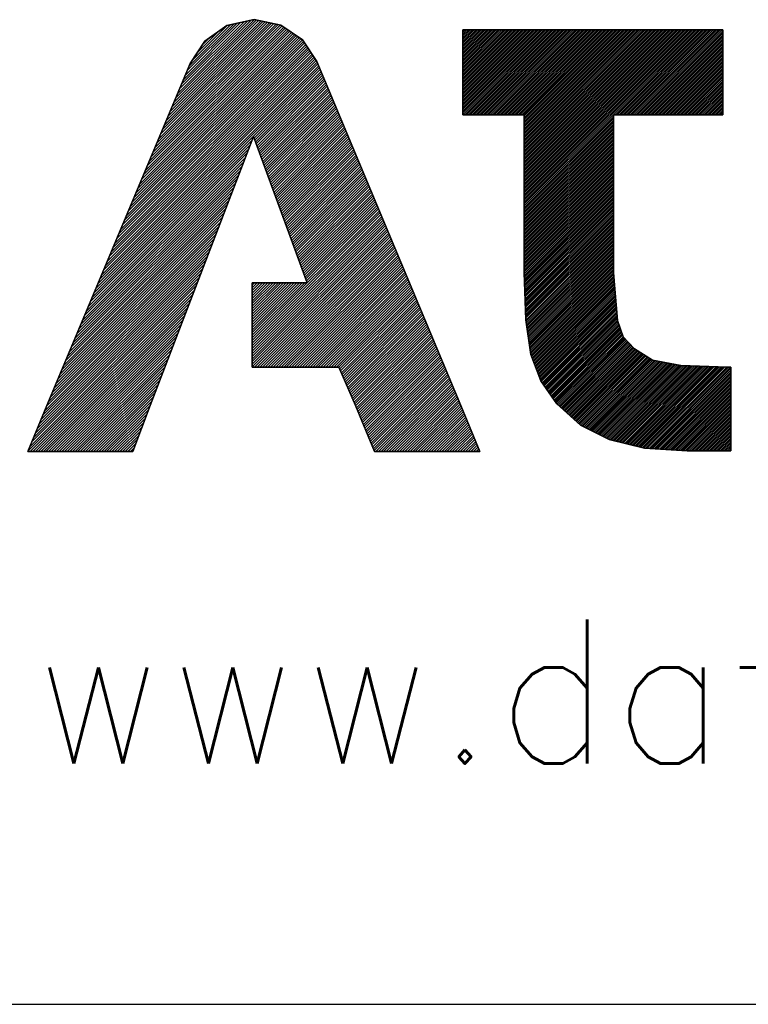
# Model space of a CAD drawing. Header units: millimetres. Extents: x 4 to 205, y 5 to 292.
# Tile 3 of 107: x 35 to 44, y 5 to 17. Entities that reach past the tile are written whole.
import ezdxf

# ---------------------------------------------------------------- set-up
doc = ezdxf.new("R2010")
doc.units = ezdxf.units.MM
doc.layers.get('0').update_dxf_attribs({"linetype": 'CONTINUOUS'})
doc.layers.add('256', color=7, linetype='CONTINUOUS')
doc.styles.add('blockfont', font='simplex.shx')

# ---------------------------------------------------------------- blocks, each defined once
blk = doc.blocks.new('HATCH3')
at = {"color": 5, "linetype": 'CONTINUOUS'}
for p, q in [((36.915782, 15.634335), (37.885862, 16.604416)), ((36.938179, 15.687812), (37.859912, 16.609545)), ((36.579822, 14.832184), (38.245605, 16.497967)), ((36.602219, 14.885661), (38.227049, 16.51049)), ((36.624616, 14.939138), (38.208493, 16.523014)), ((36.647014, 14.992614), (38.189937, 16.535537)), ((36.669411, 15.046091), (38.170512, 16.547192)), ((36.691809, 15.099568), (38.144635, 16.552394)), ((36.714206, 15.153045), (38.118758, 16.557596)), ((36.736603, 15.206521), (38.09288, 16.562799)), ((36.759001, 15.259998), (38.067003, 16.568001)), ((36.781398, 15.313475), (38.041126, 16.573203)), ((36.803795, 15.366952), (38.015248, 16.578405)), ((36.826193, 15.420428), (37.989371, 16.583607)), ((36.84859, 15.473905), (37.963494, 16.588809)), ((36.870987, 15.527382), (37.937617, 16.594011)), ((36.893385, 15.580859), (37.911739, 16.599214)), ((36.960577, 15.741289), (37.820349, 16.601062)), ((36.982974, 15.794766), (37.780787, 16.592579)), ((37.005371, 15.848242), (37.741225, 16.584096)), ((37.027769, 15.901719), (37.701662, 16.575613)), ((37.050166, 15.955196), (37.6621, 16.56713)), ((37.072563, 16.008673), (37.622538, 16.558647)), ((37.094961, 16.062149), (37.582975, 16.550164)), ((37.132726, 16.130994), (37.543413, 16.541681)), ((36.355848, 14.297417), (38.430628, 16.372196)), ((36.378246, 14.350893), (38.412609, 16.385257)), ((36.400643, 14.40437), (38.394053, 16.39778)), ((36.42304, 14.457847), (38.375497, 16.410303)), ((36.445438, 14.511324), (38.356941, 16.422827)), ((36.467835, 14.5648), (38.338385, 16.43535)), ((36.490232, 14.618277), (38.319829, 16.447874)), ((36.51263, 14.671754), (38.301273, 16.460397)), ((36.535027, 14.725231), (38.282717, 16.47292)), ((36.557424, 14.778707), (38.264161, 16.485444)), ((37.190711, 16.220058), (37.444323, 16.473671)), ((37.248695, 16.309122), (37.337238, 16.397665)), ((36.221464, 13.976556), (38.505082, 16.260174)), ((36.243862, 14.030033), (38.492673, 16.278844)), ((36.266259, 14.08351), (38.480264, 16.297515)), ((36.288656, 14.136986), (38.467855, 16.316185)), ((36.311054, 14.190463), (38.455446, 16.334855)), ((36.333451, 14.24394), (38.443037, 16.353526)), ((36.08708, 13.655696), (38.579536, 16.148152)), ((36.109478, 13.709172), (38.567127, 16.166822)), ((36.131875, 13.762649), (38.554718, 16.185493)), ((36.154272, 13.816126), (38.542309, 16.204163)), ((36.17667, 13.869603), (38.5299, 16.222833)), ((36.199067, 13.923079), (38.517491, 16.241504)), ((35.952696, 13.334835), (38.640165, 16.022304)), ((35.975094, 13.388312), (38.631005, 16.044223)), ((35.997491, 13.441789), (38.621845, 16.066143)), ((36.019888, 13.495265), (38.612685, 16.088063)), ((36.042286, 13.548742), (38.603526, 16.109982)), ((36.064683, 13.602219), (38.591946, 16.129482)), ((37.86128, 15.212339), (38.649324, 16.000384)), ((37.86962, 15.1896), (38.658484, 15.978464)), ((37.877959, 15.16686), (38.667644, 15.956545)), ((37.886299, 15.14412), (38.676804, 15.934625)), ((37.894639, 15.121381), (38.685963, 15.912705)), ((37.902979, 15.098641), (38.695123, 15.890786)), ((37.911318, 15.075901), (38.704283, 15.868866)), ((37.919658, 15.053162), (38.713443, 15.846946)), ((37.927998, 15.030422), (38.722602, 15.825027)), ((37.936338, 15.007682), (38.731762, 15.803107)), ((37.944677, 14.984943), (38.740922, 15.781187)), ((37.953017, 14.962203), (38.750082, 15.759268)), ((37.961357, 14.939463), (38.759241, 15.737348)), ((37.969696, 14.916724), (38.768401, 15.715428)), ((37.978036, 14.893984), (38.777561, 15.693509)), ((37.986376, 14.871244), (38.78672, 15.671589)), ((37.994716, 14.848505), (38.79588, 15.649669)), ((38.003055, 14.825765), (38.80504, 15.62775)), ((38.011395, 14.803025), (38.8142, 15.60583)), ((38.019735, 14.780286), (38.823359, 15.58391)), ((38.028075, 14.757546), (38.832519, 15.561991)), ((38.036414, 14.734806), (38.841679, 15.540071)), ((38.044754, 14.712067), (38.850839, 15.518151)), ((38.053094, 14.689327), (38.859998, 15.496232)), ((38.061433, 14.666587), (38.869158, 15.474312)), ((38.069773, 14.643847), (38.878318, 15.452392)), ((38.078113, 14.621108), (38.887478, 15.430473)), ((38.086453, 14.598368), (38.896637, 15.408553)), ((38.094792, 14.575628), (38.905797, 15.386633)), ((38.103132, 14.552889), (38.914957, 15.364714)), ((38.111472, 14.530149), (38.924117, 15.342794)), ((38.119812, 14.507409), (38.933276, 15.320874)), ((38.128151, 14.48467), (38.942436, 15.298955)), ((38.136491, 14.46193), (38.951596, 15.277035)), ((38.144831, 14.43919), (38.960756, 15.255115)), ((38.15317, 14.416451), (38.969915, 15.233196)), ((38.16151, 14.393711), (38.979075, 15.211276)), ((35.907902, 13.227882), (37.819153, 15.139133)), ((35.930299, 13.281358), (37.838534, 15.189594)), ((38.16985, 14.370971), (38.988235, 15.189356)), ((38.17819, 14.348232), (38.997395, 15.167437)), ((38.186529, 14.325492), (39.006554, 15.145517)), ((38.194869, 14.302752), (39.015714, 15.123597)), ((38.203209, 14.280013), (39.024874, 15.101677)), ((35.84071, 13.067451), (37.761008, 14.98775)), ((35.863107, 13.120928), (37.78039, 15.038211)), ((35.885504, 13.174405), (37.799771, 15.088672)), ((38.211549, 14.257273), (39.034034, 15.079758)), ((38.219888, 14.234533), (39.043193, 15.057838)), ((38.228228, 14.211794), (39.052353, 15.035918)), ((38.236568, 14.189054), (39.061513, 15.013999)), ((38.244908, 14.166314), (39.070672, 14.992079)), ((35.795915, 12.960498), (37.722246, 14.886829)), ((35.818312, 13.013975), (37.741627, 14.93729)), ((38.253247, 14.143575), (39.079832, 14.970159)), ((38.261587, 14.120835), (39.088992, 14.94824)), ((38.269927, 14.098095), (39.098152, 14.92632)), ((38.278266, 14.075355), (39.107311, 14.9044)), ((38.286606, 14.052616), (39.116471, 14.882481)), ((38.294946, 14.029876), (39.125631, 14.860561)), ((35.75112, 12.853544), (37.683483, 14.785907)), ((35.773518, 12.907021), (37.702864, 14.836368)), ((38.303286, 14.007136), (39.134791, 14.838641)), ((38.311625, 13.984397), (39.14395, 14.816722)), ((38.319965, 13.961657), (39.15311, 14.794802)), ((38.328305, 13.938917), (39.16227, 14.772882)), ((38.336645, 13.916178), (39.17143, 14.750963)), ((35.683928, 12.693114), (37.625339, 14.634525)), ((35.706325, 12.746591), (37.64472, 14.684985)), ((35.728723, 12.800068), (37.664101, 14.735446)), ((38.344984, 13.893438), (39.180589, 14.729043)), ((38.353324, 13.870698), (39.189749, 14.707123)), ((38.361664, 13.847959), (39.198909, 14.685204)), ((38.370003, 13.825219), (39.208069, 14.663284)), ((38.378343, 13.802479), (39.217228, 14.641364)), ((35.639133, 12.586161), (37.586576, 14.533603)), ((35.661531, 12.639637), (37.605957, 14.584064)), ((38.386683, 13.77974), (39.226388, 14.619445)), ((38.395023, 13.757), (39.235548, 14.597525)), ((38.403362, 13.73426), (39.244708, 14.575605)), ((38.411702, 13.711521), (39.253867, 14.553686)), ((38.420042, 13.688781), (39.263027, 14.531766)), ((35.594339, 12.479207), (37.547813, 14.432681)), ((35.616736, 12.532684), (37.567194, 14.483142)), ((38.428382, 13.666041), (39.272187, 14.509846)), ((38.436721, 13.643302), (39.281347, 14.487927)), ((38.445061, 13.620562), (39.290506, 14.466007)), ((38.453401, 13.597822), (39.299666, 14.444087)), ((38.46174, 13.575083), (39.308826, 14.422168)), ((38.47008, 13.552343), (39.317985, 14.400248)), ((35.527147, 12.318777), (37.489669, 14.281299)), ((35.549544, 12.372254), (37.50905, 14.33176)), ((35.571941, 12.42573), (37.528432, 14.382221)), ((37.837209, 12.857313), (39.336305, 14.356409)), ((37.837209, 12.826233), (39.345465, 14.334489)), ((37.837209, 12.795154), (39.354624, 14.312569)), ((37.837209, 12.764075), (39.363784, 14.29065)), ((38.47842, 13.529603), (39.327145, 14.378328)), ((35.482352, 12.211823), (37.450906, 14.180377)), ((35.504749, 12.2653), (37.470287, 14.230838)), ((37.837209, 12.732995), (39.372944, 14.26873)), ((37.837209, 12.701916), (39.382104, 14.24681)), ((37.837209, 12.670836), (39.391263, 14.224891)), ((37.837209, 12.639757), (39.400423, 14.202971)), ((37.837209, 12.608678), (39.409583, 14.181051)), ((35.437557, 12.10487), (37.412143, 14.079456)), ((35.459955, 12.158347), (37.431525, 14.129917)), ((37.837209, 12.577598), (39.418743, 14.159132)), ((37.837209, 12.546519), (39.427902, 14.137212)), ((37.837209, 12.515439), (39.437062, 14.115292)), ((37.866721, 12.513872), (39.446222, 14.093373)), ((37.897801, 12.513872), (39.455382, 14.071453)), ((37.92888, 12.513872), (39.464541, 14.049533)), ((35.393181, 11.998335), (37.37338, 13.978534)), ((35.415219, 12.051452), (37.392762, 14.028995)), ((37.959959, 12.513872), (39.473701, 14.027614)), ((37.991039, 12.513872), (39.482861, 14.005694)), ((38.022118, 12.513872), (39.492021, 13.983774)), ((38.053198, 12.513872), (39.50118, 13.961855)), ((38.084277, 12.513872), (39.51034, 13.939935)), ((35.327069, 11.838985), (37.315236, 13.827152)), ((35.349107, 11.892101), (37.334618, 13.877613)), ((35.371144, 11.945218), (37.353999, 13.928073)), ((38.115356, 12.513872), (39.5195, 13.918015)), ((38.146436, 12.513872), (39.52866, 13.896096)), ((38.177515, 12.513872), (39.537819, 13.874176)), ((38.208595, 12.513872), (39.546979, 13.852256)), ((38.239674, 12.513872), (39.556139, 13.830337)), ((35.282994, 11.732751), (37.276473, 13.72623)), ((35.305032, 11.785868), (37.295855, 13.776691)), ((38.270753, 12.513872), (39.565299, 13.808417)), ((38.301833, 12.513872), (39.574458, 13.786497)), ((38.332912, 12.513872), (39.583618, 13.764578)), ((38.363992, 12.513872), (39.592778, 13.742658)), ((38.395071, 12.513872), (39.601937, 13.720738)), ((35.238919, 11.626517), (37.237711, 13.625308)), ((35.260957, 11.679634), (37.257092, 13.675769)), ((38.42615, 12.513872), (39.611097, 13.698819)), ((38.45723, 12.513872), (39.620257, 13.676899)), ((38.488309, 12.513872), (39.629417, 13.654979)), ((38.519389, 12.513872), (39.638576, 13.63306)), ((38.550468, 12.513872), (39.647736, 13.61114)), ((38.581548, 12.513872), (39.656896, 13.58922)), ((35.194844, 11.520283), (37.198948, 13.524387)), ((35.216882, 11.5734), (37.218329, 13.574848)), ((35.225838, 11.520198), (37.179566, 13.473926)), ((37.837209, 13.478901), (37.866024, 13.507716)), ((37.837209, 13.447822), (37.897103, 13.507716)), ((37.837209, 13.416742), (37.928183, 13.507716)), ((37.837209, 13.385663), (37.959262, 13.507716)), ((37.837209, 13.354583), (37.990342, 13.507716)), ((37.837209, 13.323504), (38.021421, 13.507716)), ((37.837209, 13.292425), (38.0525, 13.507716)), ((37.837209, 13.261345), (38.08358, 13.507716)), ((37.837209, 13.230266), (38.114659, 13.507716)), ((37.837209, 13.199186), (38.145739, 13.507716)), ((37.837209, 13.168107), (38.176818, 13.507716)), ((37.837209, 13.137027), (38.207898, 13.507716)), ((37.837209, 13.105948), (38.238977, 13.507716)), ((37.837209, 13.074869), (38.270056, 13.507716)), ((37.837209, 13.043789), (38.301136, 13.507716)), ((37.837209, 13.01271), (38.332215, 13.507716)), ((37.837209, 12.98163), (38.363295, 13.507716)), ((37.837209, 12.950551), (38.394374, 13.507716)), ((37.837209, 12.919472), (38.425453, 13.507716)), ((37.837209, 12.888392), (38.456533, 13.507716)), ((38.612627, 12.513872), (39.666056, 13.567301)), ((38.643706, 12.513872), (39.675215, 13.545381)), ((38.674786, 12.513872), (39.684375, 13.523461)), ((38.705865, 12.513872), (39.693535, 13.501542)), ((38.736945, 12.513872), (39.702695, 13.479622)), ((35.256918, 11.520198), (37.160185, 13.423465)), ((35.287997, 11.520198), (37.140804, 13.373004)), ((38.768024, 12.513872), (39.711854, 13.457702)), ((38.799103, 12.513872), (39.721014, 13.435783)), ((38.830183, 12.513872), (39.730174, 13.413863)), ((38.860137, 12.512747), (39.739334, 13.391943)), ((38.869494, 12.491025), (39.748493, 13.370024)), ((35.319077, 11.520198), (37.121422, 13.322544)), ((35.350156, 11.520198), (37.102041, 13.272083)), ((38.878851, 12.469302), (39.757653, 13.348104)), ((38.888208, 12.44758), (39.766813, 13.326184)), ((38.897565, 12.425857), (39.775973, 13.304265)), ((38.906922, 12.404135), (39.785132, 13.282345)), ((38.916279, 12.382413), (39.794292, 13.260425)), ((38.925636, 12.36069), (39.803452, 13.238506)), ((35.381235, 11.520198), (37.082659, 13.221622)), ((35.412315, 11.520198), (37.063278, 13.171161)), ((35.443394, 11.520198), (37.043897, 13.1207)), ((38.934993, 12.338968), (39.812612, 13.216586)), ((38.94435, 12.317245), (39.821771, 13.194666)), ((38.953707, 12.295523), (39.830931, 13.172747)), ((38.963064, 12.2738), (39.840091, 13.150827)), ((38.972421, 12.252078), (39.84925, 13.128907)), ((35.474474, 11.520198), (37.024515, 13.07024)), ((35.505553, 11.520198), (37.005134, 13.019779)), ((38.981778, 12.230355), (39.85841, 13.106988)), ((38.991135, 12.208633), (39.86757, 13.085068)), ((39.000492, 12.186911), (39.87673, 13.063148)), ((39.009849, 12.165188), (39.885889, 13.041229)), ((39.019206, 12.143466), (39.895049, 13.019309)), ((35.536633, 11.520198), (36.985752, 12.969318)), ((35.567712, 11.520198), (36.966371, 12.918857)), ((39.028563, 12.121743), (39.904209, 12.997389)), ((39.03792, 12.100021), (39.913369, 12.97547)), ((39.047277, 12.078298), (39.922528, 12.95355)), ((39.056594, 12.056536), (39.931688, 12.93163)), ((39.065709, 12.034571), (39.940848, 12.909711)), ((39.074823, 12.012607), (39.950008, 12.887791)), ((35.598791, 11.520198), (36.94699, 12.868396)), ((35.629871, 11.520198), (36.927608, 12.817936)), ((39.083938, 11.990642), (39.959167, 12.865871)), ((39.093052, 11.968677), (39.968327, 12.843952)), ((39.102167, 11.946712), (39.977487, 12.822032)), ((39.111282, 11.924747), (39.986647, 12.800112)), ((39.120396, 11.902783), (39.995806, 12.778193)), ((35.66095, 11.520198), (36.908227, 12.767475)), ((35.69203, 11.520198), (36.888845, 12.717014)), ((35.723109, 11.520198), (36.869464, 12.666553)), ((39.129511, 11.880818), (40.004966, 12.756273)), ((39.138625, 11.858853), (40.014126, 12.734353)), ((39.14774, 11.836888), (40.023286, 12.712434)), ((39.156855, 11.814923), (40.032445, 12.690514)), ((39.165969, 11.792959), (40.041605, 12.668594)), ((35.754188, 11.520198), (36.850083, 12.616092)), ((35.785268, 11.520198), (36.830701, 12.565632)), ((39.175084, 11.770994), (40.050765, 12.646675)), ((39.184198, 11.749029), (40.059925, 12.624755)), ((39.193313, 11.727064), (40.069084, 12.602835)), ((39.202428, 11.705099), (40.078244, 12.580916)), ((39.211542, 11.683134), (40.087404, 12.558996)), ((35.816347, 11.520198), (36.81132, 12.515171)), ((35.847427, 11.520198), (36.791938, 12.46471)), ((39.220657, 11.66117), (40.096564, 12.537076)), ((39.229771, 11.639205), (40.105723, 12.515157)), ((39.238886, 11.61724), (40.114883, 12.493237)), ((39.248001, 11.595275), (40.124043, 12.471317)), ((39.257115, 11.57331), (40.133202, 12.449398)), ((39.26623, 11.551346), (40.142362, 12.427478)), ((35.878506, 11.520198), (36.772557, 12.414249)), ((35.909585, 11.520198), (36.753176, 12.363788)), ((35.940665, 11.520198), (36.733794, 12.313327)), ((39.275344, 11.529381), (40.151522, 12.405558)), ((39.297241, 11.520198), (40.160682, 12.383639)), ((39.32832, 11.520198), (40.169841, 12.361719)), ((39.3594, 11.520198), (40.179001, 12.339799)), ((39.390479, 11.520198), (40.188161, 12.31788)), ((35.971744, 11.520198), (36.714413, 12.262867)), ((36.002824, 11.520198), (36.695032, 12.212406)), ((39.421559, 11.520198), (40.197321, 12.29596)), ((39.452638, 11.520198), (40.20648, 12.27404)), ((39.483718, 11.520198), (40.21564, 12.252121)), ((39.514797, 11.520198), (40.2248, 12.230201)), ((39.545876, 11.520198), (40.23396, 12.208281)), ((36.033903, 11.520198), (36.67565, 12.161945)), ((36.064982, 11.520198), (36.656269, 12.111484)), ((39.576956, 11.520198), (40.243119, 12.186362)), ((39.608035, 11.520198), (40.252279, 12.164442)), ((39.639115, 11.520198), (40.261439, 12.142522)), ((39.670194, 11.520198), (40.270599, 12.120603)), ((39.701273, 11.520198), (40.279758, 12.098683)), ((39.732353, 11.520198), (40.288918, 12.076763)), ((36.096062, 11.520198), (36.636887, 12.061023)), ((36.127141, 11.520198), (36.617589, 12.010646)), ((36.158221, 11.520198), (36.598292, 11.960269)), ((39.763432, 11.520198), (40.298066, 12.054832)), ((39.794512, 11.520198), (40.307175, 12.032862)), ((39.825591, 11.520198), (40.316285, 12.010892)), ((39.85667, 11.520198), (40.325395, 11.988922)), ((39.88775, 11.520198), (40.334505, 11.966953)), ((36.1893, 11.520198), (36.578995, 11.909893)), ((36.22038, 11.520198), (36.559698, 11.859516)), ((39.918829, 11.520198), (40.343614, 11.944983)), ((39.949909, 11.520198), (40.352724, 11.923013)), ((39.980988, 11.520198), (40.361834, 11.901044)), ((40.012067, 11.520198), (40.370943, 11.879074)), ((40.043147, 11.520198), (40.380053, 11.857104)), ((36.251459, 11.520198), (36.540401, 11.80914)), ((36.282538, 11.520198), (36.521104, 11.758764)), ((40.074226, 11.520198), (40.389163, 11.835135)), ((40.105306, 11.520198), (40.398273, 11.813165)), ((40.136385, 11.520198), (40.407382, 11.791195)), ((40.167465, 11.520198), (40.416492, 11.769225)), ((40.198544, 11.520198), (40.425602, 11.747256)), ((36.313618, 11.520198), (36.501807, 11.708387)), ((36.344697, 11.520198), (36.48251, 11.658011)), ((40.229623, 11.520198), (40.434711, 11.725286)), ((40.260703, 11.520198), (40.443821, 11.703316)), ((40.291782, 11.520198), (40.452931, 11.681347)), ((40.322862, 11.520198), (40.462041, 11.659377)), ((40.353941, 11.520198), (40.47115, 11.637407)), ((40.38502, 11.520198), (40.48026, 11.615438)), ((36.375777, 11.520198), (36.463213, 11.607635)), ((36.406856, 11.520198), (36.443916, 11.557258)), ((40.4161, 11.520198), (40.48937, 11.593468)), ((40.447179, 11.520198), (40.498479, 11.571498)), ((40.478259, 11.520198), (40.507589, 11.549529))]:
    blk.add_line(p, q, dxfattribs=at)
blk = doc.blocks.new('HATCH5')
at = {"color": 5, "linetype": 'CONTINUOUS'}
for p, q in [((40.318785, 16.462067), (40.345668, 16.48895)), ((40.318785, 16.440418), (40.367317, 16.48895)), ((40.318785, 16.418768), (40.388967, 16.48895)), ((40.318785, 16.397118), (40.410617, 16.48895)), ((40.318785, 16.375468), (40.432267, 16.48895)), ((40.318785, 16.353819), (40.453916, 16.48895)), ((40.318785, 16.332169), (40.475566, 16.48895)), ((40.318785, 16.310519), (40.497216, 16.48895)), ((40.318785, 16.28887), (40.518865, 16.48895)), ((40.318785, 16.26722), (40.540515, 16.48895)), ((40.318785, 16.24557), (40.562165, 16.48895)), ((40.318785, 16.223921), (40.583814, 16.48895)), ((40.318785, 16.202271), (40.605464, 16.48895)), ((40.318785, 16.180621), (40.627114, 16.48895)), ((40.318785, 16.158971), (40.648764, 16.48895)), ((40.318785, 16.137322), (40.670413, 16.48895)), ((40.318785, 16.115672), (40.692063, 16.48895)), ((40.318785, 16.094022), (40.713713, 16.48895)), ((40.318785, 16.072373), (40.735362, 16.48895)), ((40.318785, 16.050723), (40.757012, 16.48895)), ((40.318785, 16.029073), (40.778662, 16.48895)), ((40.318785, 16.007423), (40.800312, 16.48895)), ((40.318785, 15.985774), (40.821961, 16.48895)), ((40.318785, 15.964124), (40.843611, 16.48895)), ((40.318785, 15.942474), (40.865261, 16.48895)), ((40.318785, 15.920825), (40.88691, 16.48895)), ((40.318785, 15.899175), (40.90856, 16.48895)), ((40.318785, 15.877525), (40.93021, 16.48895)), ((40.318785, 15.855876), (40.951859, 16.48895)), ((40.318785, 15.834226), (40.973509, 16.48895)), ((40.318785, 15.812576), (40.995159, 16.48895)), ((40.318785, 15.790926), (41.016809, 16.48895)), ((40.318785, 15.769277), (41.038458, 16.48895)), ((40.318785, 15.747627), (41.060108, 16.48895)), ((40.318785, 15.725977), (41.081758, 16.48895)), ((40.318785, 15.704328), (41.103407, 16.48895)), ((40.318785, 15.682678), (41.125057, 16.48895)), ((40.318785, 15.661028), (41.146707, 16.48895)), ((40.318785, 15.639378), (41.168357, 16.48895)), ((40.318785, 15.617729), (41.190006, 16.48895)), ((40.318785, 15.596079), (41.211656, 16.48895)), ((40.318785, 15.574429), (41.233306, 16.48895)), ((40.318785, 15.55278), (41.254955, 16.48895)), ((40.318785, 15.53113), (41.276605, 16.48895)), ((40.318785, 15.50948), (41.298255, 16.48895)), ((40.320375, 15.48942), (41.319905, 16.48895)), ((40.342024, 15.48942), (41.341554, 16.48895)), ((40.363674, 15.48942), (41.363204, 16.48895)), ((40.385324, 15.48942), (41.384854, 16.48895)), ((40.406973, 15.48942), (41.406503, 16.48895)), ((40.428623, 15.48942), (41.428153, 16.48895)), ((40.450273, 15.48942), (41.449803, 16.48895)), ((40.471922, 15.48942), (41.471452, 16.48895)), ((40.493572, 15.48942), (41.493102, 16.48895)), ((40.515222, 15.48942), (41.514752, 16.48895)), ((40.536872, 15.48942), (41.536402, 16.48895)), ((40.558521, 15.48942), (41.558051, 16.48895)), ((40.580171, 15.48942), (41.579701, 16.48895)), ((40.601821, 15.48942), (41.601351, 16.48895)), ((40.62347, 15.48942), (41.623, 16.48895)), ((40.64512, 15.48942), (41.64465, 16.48895)), ((40.66677, 15.48942), (41.6663, 16.48895)), ((40.68842, 15.48942), (41.68795, 16.48895)), ((40.710069, 15.48942), (41.709599, 16.48895)), ((40.731719, 15.48942), (41.731249, 16.48895)), ((40.753369, 15.48942), (41.752899, 16.48895)), ((40.775018, 15.48942), (41.774548, 16.48895)), ((40.796668, 15.48942), (41.796198, 16.48895)), ((40.818318, 15.48942), (41.817848, 16.48895)), ((40.839968, 15.48942), (41.839498, 16.48895)), ((40.861617, 15.48942), (41.861147, 16.48895)), ((40.883267, 15.48942), (41.882797, 16.48895)), ((40.904917, 15.48942), (41.904447, 16.48895)), ((40.926566, 15.48942), (41.926096, 16.48895)), ((40.948216, 15.48942), (41.947746, 16.48895)), ((40.969866, 15.48942), (41.969396, 16.48895)), ((40.991515, 15.48942), (41.991045, 16.48895)), ((41.013165, 15.48942), (42.012695, 16.48895)), ((41.034815, 15.48942), (42.034345, 16.48895)), ((41.042664, 15.475619), (42.055995, 16.48895)), ((41.042664, 15.45397), (42.077644, 16.48895)), ((41.042664, 15.43232), (42.099294, 16.48895)), ((41.042664, 15.41067), (42.120944, 16.48895)), ((41.042664, 15.389021), (42.142593, 16.48895)), ((41.042664, 15.367371), (42.164243, 16.48895)), ((41.042664, 15.345721), (42.185893, 16.48895)), ((41.042664, 15.324071), (42.207543, 16.48895)), ((41.042664, 15.302422), (42.229192, 16.48895)), ((41.042664, 15.280772), (42.250842, 16.48895)), ((41.042664, 15.259122), (42.272492, 16.48895)), ((41.042664, 15.237473), (42.294141, 16.48895)), ((41.042664, 15.215823), (42.315791, 16.48895)), ((41.042664, 15.194173), (42.337441, 16.48895)), ((41.042664, 15.172524), (42.35909, 16.48895)), ((41.042664, 15.150874), (42.38074, 16.48895)), ((41.042664, 15.129224), (42.40239, 16.48895)), ((41.042664, 15.107574), (42.42404, 16.48895)), ((41.042664, 15.085925), (42.445689, 16.48895)), ((41.042664, 15.064275), (42.467339, 16.48895)), ((41.042664, 15.042625), (42.488989, 16.48895)), ((41.042664, 15.020976), (42.510638, 16.48895)), ((41.042664, 14.999326), (42.532288, 16.48895)), ((41.042664, 14.977676), (42.553938, 16.48895)), ((41.042664, 14.956026), (42.575588, 16.48895)), ((41.042664, 14.934377), (42.597237, 16.48895)), ((41.042664, 14.912727), (42.618887, 16.48895)), ((41.042664, 14.891077), (42.640537, 16.48895)), ((41.042664, 14.869428), (42.662186, 16.48895)), ((41.042664, 14.847778), (42.683836, 16.48895)), ((41.042664, 14.826128), (42.705486, 16.48895)), ((41.042664, 14.804478), (42.727136, 16.48895)), ((41.042664, 14.782829), (42.748785, 16.48895)), ((41.042664, 14.761179), (42.770435, 16.48895)), ((41.042664, 14.739529), (42.792085, 16.48895)), ((41.042664, 14.71788), (42.813734, 16.48895)), ((41.042664, 14.69623), (42.835384, 16.48895)), ((41.042664, 14.67458), (42.857034, 16.48895)), ((41.042664, 14.652931), (42.878683, 16.48895)), ((41.042664, 14.631281), (42.900333, 16.48895)), ((41.042664, 14.609631), (42.921983, 16.48895)), ((41.042664, 14.587981), (42.943633, 16.48895)), ((41.042664, 14.566332), (42.965282, 16.48895)), ((41.042664, 14.544682), (42.986932, 16.48895)), ((41.042664, 14.523032), (43.008582, 16.48895)), ((41.042664, 14.501383), (43.030231, 16.48895)), ((41.042664, 14.479733), (43.051881, 16.48895)), ((41.042664, 14.458083), (43.073531, 16.48895)), ((42.095651, 15.48942), (43.095181, 16.48895)), ((42.1173, 15.48942), (43.11683, 16.48895)), ((42.13895, 15.48942), (43.13848, 16.48895)), ((42.1606, 15.48942), (43.16013, 16.48895)), ((42.182249, 15.48942), (43.181779, 16.48895)), ((42.203899, 15.48942), (43.203429, 16.48895)), ((42.225549, 15.48942), (43.225079, 16.48895)), ((42.247198, 15.48942), (43.246728, 16.48895)), ((42.268848, 15.48942), (43.268378, 16.48895)), ((42.290498, 15.48942), (43.290028, 16.48895)), ((42.312148, 15.48942), (43.311678, 16.48895)), ((42.333797, 15.48942), (43.333327, 16.48895)), ((42.355447, 15.48942), (43.354977, 16.48895)), ((42.377097, 15.48942), (43.376627, 16.48895)), ((42.398746, 15.48942), (43.380516, 16.47119)), ((42.420396, 15.48942), (43.380516, 16.44954)), ((42.442046, 15.48942), (43.380516, 16.42789)), ((42.463696, 15.48942), (43.380516, 16.40624)), ((42.485345, 15.48942), (43.380516, 16.384591)), ((42.506995, 15.48942), (43.380516, 16.362941)), ((42.528645, 15.48942), (43.380516, 16.341291)), ((42.550294, 15.48942), (43.380516, 16.319642)), ((42.571944, 15.48942), (43.380516, 16.297992)), ((42.593594, 15.48942), (43.380516, 16.276342)), ((42.615244, 15.48942), (43.380516, 16.254692)), ((42.636893, 15.48942), (43.380516, 16.233043)), ((42.658543, 15.48942), (43.380516, 16.211393)), ((42.680193, 15.48942), (43.380516, 16.189743)), ((42.701842, 15.48942), (43.380516, 16.168094)), ((42.723492, 15.48942), (43.380516, 16.146444)), ((42.745142, 15.48942), (43.380516, 16.124794)), ((42.766791, 15.48942), (43.380516, 16.103145)), ((42.788441, 15.48942), (43.380516, 16.081495)), ((42.810091, 15.48942), (43.380516, 16.059845)), ((42.831741, 15.48942), (43.380516, 16.038195)), ((42.85339, 15.48942), (43.380516, 16.016546)), ((42.87504, 15.48942), (43.380516, 15.994896)), ((42.89669, 15.48942), (43.380516, 15.973246)), ((42.918339, 15.48942), (43.380516, 15.951597)), ((42.939989, 15.48942), (43.380516, 15.929947)), ((42.961639, 15.48942), (43.380516, 15.908297)), ((42.983289, 15.48942), (43.380516, 15.886647)), ((43.004938, 15.48942), (43.380516, 15.864998)), ((43.026588, 15.48942), (43.380516, 15.843348)), ((43.048238, 15.48942), (43.380516, 15.821698)), ((43.069887, 15.48942), (43.380516, 15.800049)), ((43.091537, 15.48942), (43.380516, 15.778399)), ((43.113187, 15.48942), (43.380516, 15.756749)), ((43.134837, 15.48942), (43.380516, 15.735099)), ((43.156486, 15.48942), (43.380516, 15.71345)), ((43.178136, 15.48942), (43.380516, 15.6918)), ((43.199786, 15.48942), (43.380516, 15.67015)), ((43.221435, 15.48942), (43.380516, 15.648501)), ((43.243085, 15.48942), (43.380516, 15.626851)), ((43.264735, 15.48942), (43.380516, 15.605201)), ((43.286384, 15.48942), (43.380516, 15.583552)), ((43.308034, 15.48942), (43.380516, 15.561902)), ((41.042664, 14.436433), (42.093794, 15.487563)), ((41.042664, 14.414784), (42.093794, 15.465914)), ((41.042664, 14.393134), (42.093794, 15.444264)), ((43.329684, 15.48942), (43.380516, 15.540252)), ((43.351334, 15.48942), (43.380516, 15.518602)), ((41.042664, 14.371484), (42.093794, 15.422614)), ((41.042664, 14.349835), (42.093794, 15.400965)), ((41.042664, 14.328185), (42.093794, 15.379315)), ((41.042664, 14.306535), (42.093794, 15.357665)), ((41.042664, 14.284886), (42.093794, 15.336016)), ((41.042664, 14.263236), (42.093794, 15.314366)), ((41.042664, 14.241586), (42.093794, 15.292716)), ((41.042664, 14.219936), (42.093794, 15.271066)), ((41.042664, 14.198287), (42.093794, 15.249417)), ((41.042664, 14.176637), (42.093794, 15.227767)), ((41.042664, 14.154987), (42.093794, 15.206117)), ((41.042664, 14.133338), (42.093794, 15.184468)), ((41.042664, 14.111688), (42.093794, 15.162818)), ((41.042664, 14.090038), (42.093794, 15.141168)), ((41.042664, 14.068388), (42.093794, 15.119518)), ((41.042664, 14.046739), (42.093794, 15.097869)), ((41.042664, 14.025089), (42.093794, 15.076219)), ((41.042664, 14.003439), (42.093794, 15.054569)), ((41.042664, 13.98179), (42.093794, 15.03292)), ((41.042664, 13.96014), (42.093794, 15.01127)), ((41.042664, 13.93849), (42.093794, 14.98962)), ((41.042664, 13.91684), (42.093794, 14.96797)), ((41.042664, 13.895191), (42.093794, 14.946321)), ((41.042664, 13.873541), (42.093794, 14.924671)), ((41.042664, 13.851891), (42.093794, 14.903021)), ((41.042664, 13.830242), (42.093794, 14.881372)), ((41.042664, 13.808592), (42.093794, 14.859722)), ((41.042664, 13.786942), (42.093794, 14.838072)), ((41.042664, 13.765293), (42.093794, 14.816423)), ((41.042664, 13.743643), (42.093794, 14.794773)), ((41.042664, 13.721993), (42.093794, 14.773123)), ((41.042664, 13.700343), (42.093794, 14.751473)), ((41.042664, 13.678694), (42.093794, 14.729824)), ((41.042664, 13.657044), (42.093794, 14.708174)), ((41.042664, 13.635394), (42.093794, 14.686524)), ((41.043101, 13.614182), (42.093794, 14.664875)), ((41.043749, 13.59318), (42.093794, 14.643225)), ((41.044397, 13.572179), (42.093794, 14.621575)), ((41.045046, 13.551177), (42.093794, 14.599925)), ((41.045694, 13.530175), (42.093794, 14.578276)), ((41.046342, 13.509174), (42.093794, 14.556626)), ((41.04699, 13.488172), (42.093794, 14.534976)), ((41.047638, 13.46717), (42.093794, 14.513327)), ((41.048286, 13.446169), (42.093794, 14.491677)), ((41.048934, 13.425167), (42.093794, 14.470027)), ((41.049582, 13.404165), (42.093794, 14.448377)), ((41.05023, 13.383164), (42.093794, 14.426728)), ((41.050878, 13.362162), (42.093794, 14.405078)), ((41.051526, 13.34116), (42.093794, 14.383428)), ((41.052174, 13.320159), (42.093794, 14.361779)), ((41.052822, 13.299157), (42.093794, 14.340129)), ((41.05347, 13.278156), (42.093794, 14.318479)), ((41.054118, 13.257154), (42.093794, 14.29683)), ((41.054766, 13.236152), (42.093794, 14.27518)), ((41.055414, 13.215151), (42.093794, 14.25353)), ((41.056063, 13.194149), (42.093794, 14.23188)), ((41.056711, 13.173147), (42.093794, 14.210231)), ((41.057359, 13.152146), (42.093794, 14.188581)), ((41.058007, 13.131144), (42.093794, 14.166931)), ((41.058655, 13.110142), (42.093794, 14.145282)), ((41.059303, 13.089141), (42.093794, 14.123632)), ((41.060004, 13.068192), (42.093794, 14.101982)), ((41.062809, 13.049347), (42.093794, 14.080332)), ((41.065613, 13.030502), (42.093794, 14.058683)), ((41.068418, 13.011657), (42.093794, 14.037033)), ((41.071223, 12.992813), (42.093794, 14.015383)), ((41.074028, 12.973968), (42.093794, 13.993734)), ((41.076833, 12.955123), (42.093794, 13.972084)), ((41.079638, 12.936278), (42.093794, 13.950434)), ((41.082443, 12.917433), (42.093794, 13.928785)), ((41.085248, 12.898588), (42.093794, 13.907135)), ((41.088053, 12.879744), (42.093794, 13.885485)), ((41.090857, 12.860899), (42.093794, 13.863835)), ((41.093662, 12.842054), (42.093794, 13.842186)), ((41.096467, 12.823209), (42.093794, 13.820536)), ((41.099272, 12.804364), (42.093794, 13.798886)), ((41.102077, 12.78552), (42.093794, 13.777237)), ((41.104882, 12.766675), (42.093794, 13.755587)), ((41.107687, 12.74783), (42.093794, 13.733937)), ((41.110492, 12.728985), (42.093794, 13.712287)), ((41.113297, 12.71014), (42.093794, 13.690638)), ((41.116101, 12.691295), (42.093794, 13.668988)), ((41.118906, 12.672451), (42.093794, 13.647338)), ((41.123027, 12.654921), (42.094012, 13.625907)), ((41.128955, 12.6392), (42.095783, 13.606028)), ((41.134883, 12.623478), (42.097553, 13.586148)), ((41.140811, 12.607757), (42.099324, 13.566269)), ((41.14674, 12.592035), (42.101094, 13.54639)), ((41.152668, 12.576314), (42.102865, 13.526511)), ((41.158596, 12.560593), (42.104636, 13.506632)), ((41.164525, 12.544871), (42.106406, 13.486753)), ((41.170453, 12.52915), (42.108177, 13.466874)), ((41.176381, 12.513428), (42.109947, 13.446995)), ((41.182309, 12.497707), (42.111674, 13.427071)), ((41.188238, 12.481985), (42.113295, 13.407043)), ((41.194166, 12.466264), (42.114917, 13.387015)), ((41.200094, 12.450543), (42.116539, 13.366987)), ((41.206023, 12.434821), (42.11816, 13.346959)), ((41.211951, 12.4191), (42.119782, 13.326931)), ((41.217879, 12.403378), (42.121404, 13.306903)), ((41.223807, 12.387657), (42.123025, 13.286875)), ((41.229736, 12.371936), (42.124647, 13.266847)), ((41.235664, 12.356214), (42.126269, 13.246819)), ((41.243511, 12.342411), (42.12789, 13.226791)), ((41.252354, 12.329605), (42.129512, 13.206763)), ((41.261197, 12.316798), (42.131134, 13.186735)), ((41.27004, 12.303991), (42.132755, 13.166707)), ((41.278883, 12.291184), (42.134377, 13.146679)), ((41.287726, 12.278378), (42.135999, 13.126651)), ((41.296569, 12.265571), (42.13762, 13.106623)), ((41.305412, 12.252764), (42.139242, 13.086594)), ((41.314255, 12.239958), (42.140864, 13.066566)), ((41.323098, 12.227151), (42.145295, 13.049348)), ((41.331941, 12.214344), (42.150827, 13.03323)), ((41.340784, 12.201538), (42.156358, 13.017112)), ((41.349627, 12.188731), (42.16189, 13.000994)), ((41.35847, 12.175924), (42.167422, 12.984876)), ((41.367313, 12.163118), (42.172953, 12.968758)), ((41.376156, 12.150311), (42.178485, 12.95264)), ((41.384999, 12.137504), (42.184016, 12.936522)), ((41.393842, 12.124698), (42.189548, 12.920404)), ((41.402685, 12.111891), (42.19508, 12.904285)), ((41.411528, 12.099084), (42.200611, 12.888167)), ((41.420371, 12.086277), (42.206143, 12.872049)), ((41.430568, 12.074825), (42.215628, 12.859884)), ((41.441989, 12.064596), (42.226114, 12.848721)), ((41.45341, 12.054367), (42.236601, 12.837558)), ((41.464831, 12.044138), (42.247088, 12.826396)), ((41.476252, 12.03391), (42.257575, 12.815233)), ((41.487673, 12.023681), (42.268062, 12.80407)), ((41.499094, 12.013452), (42.278549, 12.792907)), ((41.510514, 12.003223), (42.289035, 12.781744)), ((41.521935, 11.992994), (42.299522, 12.770581)), ((41.533356, 11.982765), (42.310009, 12.759418)), ((41.544777, 11.972537), (42.320496, 12.748255)), ((41.556198, 11.962308), (42.330983, 12.737093)), ((41.567619, 11.952079), (42.341636, 12.726096)), ((41.57904, 11.94185), (42.355109, 12.717919)), ((41.590461, 11.931621), (42.368582, 12.709743)), ((41.601882, 11.921393), (42.382055, 12.701566)), ((41.613302, 11.911164), (42.395528, 12.693389)), ((41.624723, 11.900935), (42.409001, 12.685212)), ((41.636144, 11.890706), (42.422474, 12.677036)), ((41.647565, 11.880477), (42.435947, 12.668859)), ((41.658986, 11.870248), (42.44942, 12.660682)), ((41.670407, 11.86002), (42.462893, 12.652506)), ((41.681828, 11.849791), (42.476366, 12.644329)), ((41.693249, 11.839562), (42.489839, 12.636152)), ((41.704877, 11.829541), (42.503312, 12.627976)), ((41.719265, 11.822279), (42.516785, 12.619799)), ((41.733653, 11.815017), (42.530258, 12.611622)), ((41.748041, 11.807755), (42.543731, 12.603445)), ((41.762429, 11.800494), (42.558354, 12.596419)), ((41.776817, 11.793232), (42.576463, 12.592878)), ((41.791205, 11.78597), (42.594572, 12.589338)), ((41.805592, 11.778708), (42.612682, 12.585797)), ((41.81998, 11.771446), (42.630791, 12.582257)), ((41.834368, 11.764184), (42.6489, 12.578716)), ((41.848756, 11.756923), (42.667009, 12.575176)), ((41.863144, 11.749661), (42.685119, 12.571636)), ((41.877532, 11.742399), (42.703228, 12.568095)), ((41.89192, 11.735137), (42.721337, 12.564555)), ((41.906307, 11.727875), (42.739446, 12.561014)), ((41.920695, 11.720613), (42.757556, 12.557474)), ((41.935083, 11.713352), (42.775665, 12.553933)), ((41.949471, 11.70609), (42.793774, 12.550393)), ((41.963859, 11.698828), (42.811883, 12.546852)), ((41.978247, 11.691566), (42.829993, 12.543312)), ((41.992635, 11.684304), (42.848102, 12.539771)), ((42.007023, 11.677042), (42.866211, 12.536231)), ((42.02141, 11.66978), (42.88432, 12.53269)), ((42.035798, 11.662519), (42.904684, 12.531404)), ((42.051212, 11.656283), (42.925645, 12.530715)), ((42.06867, 11.652091), (42.946605, 12.530026)), ((42.086128, 11.647899), (42.967566, 12.529337)), ((42.103586, 11.643707), (42.988527, 12.528648)), ((42.121043, 11.639515), (43.009487, 12.527959)), ((42.138501, 11.635323), (43.030448, 12.52727)), ((42.155959, 11.631132), (43.051409, 12.526581)), ((42.173417, 11.62694), (43.072369, 12.525892)), ((42.190875, 11.622748), (43.09333, 12.525203)), ((42.208333, 11.618556), (43.114291, 12.524514)), ((42.22579, 11.614364), (43.135251, 12.523825)), ((42.243248, 11.610172), (43.156212, 12.523136)), ((42.260706, 11.60598), (43.177173, 12.522447)), ((42.278164, 11.601788), (43.198133, 12.521758)), ((42.295622, 11.597596), (43.219094, 12.521069)), ((42.313079, 11.593404), (43.240055, 12.52038)), ((42.330537, 11.589213), (43.261015, 12.519691)), ((42.347995, 11.585021), (43.281976, 12.519001)), ((42.365453, 11.580829), (43.302937, 12.518312)), ((42.382911, 11.576637), (43.323897, 12.517623)), ((42.400369, 11.572445), (43.344858, 12.516934)), ((42.417826, 11.568253), (43.365819, 12.516245)), ((42.435284, 11.564061), (43.386779, 12.515556)), ((42.452742, 11.559869), (43.40774, 12.514867)), ((42.471775, 11.557253), (43.428701, 12.514178)), ((42.492121, 11.555949), (43.450044, 12.513872)), ((42.512467, 11.554646), (43.471694, 12.513872)), ((42.532813, 11.553342), (43.478241, 12.49877)), ((42.55316, 11.552038), (43.478241, 12.47712)), ((42.573506, 11.550735), (43.478241, 12.45547)), ((42.593852, 11.549431), (43.478241, 12.43382)), ((42.614198, 11.548127), (43.478241, 12.412171)), ((42.634544, 11.546824), (43.478241, 12.390521)), ((42.65489, 11.54552), (43.478241, 12.368871)), ((42.675236, 11.544217), (43.478241, 12.347222)), ((42.695582, 11.542913), (43.478241, 12.325572)), ((42.715928, 11.541609), (43.478241, 12.303922)), ((42.736274, 11.540306), (43.478241, 12.282272)), ((42.75662, 11.539002), (43.478241, 12.260623)), ((42.776966, 11.537698), (43.478241, 12.238973)), ((42.797312, 11.536395), (43.478241, 12.217323)), ((42.817658, 11.535091), (43.478241, 12.195674)), ((42.838004, 11.533787), (43.478241, 12.174024)), ((42.858351, 11.532484), (43.478241, 12.152374)), ((42.878697, 11.53118), (43.478241, 12.130725)), ((42.899043, 11.529876), (43.478241, 12.109075)), ((42.919389, 11.528573), (43.478241, 12.087425)), ((42.939735, 11.527269), (43.478241, 12.065775)), ((42.960081, 11.525966), (43.478241, 12.044126)), ((42.981649, 11.525884), (43.478241, 12.022476)), ((43.003299, 11.525884), (43.478241, 12.000826)), ((43.024948, 11.525884), (43.478241, 11.979177)), ((43.046598, 11.525884), (43.478241, 11.957527)), ((43.068248, 11.525884), (43.478241, 11.935877)), ((43.089898, 11.525884), (43.478241, 11.914227)), ((43.111547, 11.525884), (43.478241, 11.892578)), ((43.133197, 11.525884), (43.478241, 11.870928)), ((43.154847, 11.525884), (43.478241, 11.849278)), ((43.176496, 11.525884), (43.478241, 11.827629)), ((43.198146, 11.525884), (43.478241, 11.805979)), ((43.219796, 11.525884), (43.478241, 11.784329)), ((43.241446, 11.525884), (43.478241, 11.762679)), ((43.263095, 11.525884), (43.478241, 11.74103)), ((43.284745, 11.525884), (43.478241, 11.71938)), ((43.306395, 11.525884), (43.478241, 11.69773)), ((43.328044, 11.525884), (43.478241, 11.676081)), ((43.349694, 11.525884), (43.478241, 11.654431)), ((43.371344, 11.525884), (43.478241, 11.632781)), ((43.392993, 11.525884), (43.478241, 11.611132)), ((43.414643, 11.525884), (43.478241, 11.589482)), ((43.436293, 11.525884), (43.478241, 11.567832)), ((43.457943, 11.525884), (43.478241, 11.546182))]:
    blk.add_line(p, q, dxfattribs=at)

msp = doc.modelspace()

# ---------------------------------------------------------------- linework, layer by layer
at = {"layer": '256', "color": 5, "linetype": 'CONTINUOUS'}
for p, q in [((37.539, 16.541), (37.86, 16.61)), ((37.86, 16.61), (37.539, 16.541)), ((37.86, 16.61), (38.174, 16.547)), ((38.174, 16.547), (37.86, 16.61)), ((37.28, 16.357), (37.539, 16.541)), ((37.539, 16.541), (37.28, 16.357)), ((38.174, 16.547), (38.43, 16.374)), ((38.43, 16.374), (38.174, 16.547)), ((40.319, 15.489), (40.319, 16.489)), ((40.319, 16.489), (43.381, 16.489)), ((40.319, 16.489), (40.319, 15.489)), ((43.381, 16.489), (40.319, 16.489)), ((43.381, 16.489), (43.381, 15.489)), ((43.381, 15.489), (43.381, 16.489)), ((38.43, 16.374), (38.601, 16.116)), ((38.601, 16.116), (38.43, 16.374)), ((37.108, 16.093), (37.28, 16.357)), ((37.28, 16.357), (37.108, 16.093)), ((35.419, 12.06), (37.108, 16.093)), ((37.108, 16.093), (35.419, 12.06)), ((38.601, 16.116), (40.296, 12.06)), ((40.296, 12.06), (38.601, 16.116)), ((41.043, 15.489), (40.319, 15.489)), ((40.319, 15.489), (41.043, 15.489)), ((41.043, 13.628), (41.043, 15.489)), ((41.043, 15.489), (41.043, 13.628)), ((43.381, 15.489), (42.094, 15.489)), ((42.094, 15.489), (42.094, 13.628)), ((42.094, 13.628), (42.094, 15.489)), ((42.094, 15.489), (43.381, 15.489)), ((37.854, 15.231), (36.637, 12.06)), ((36.637, 12.06), (37.854, 15.231)), ((38.486, 13.508), (37.854, 15.231)), ((37.854, 15.231), (38.486, 13.508)), ((41.06, 13.069), (41.043, 13.628)), ((41.043, 13.628), (41.06, 13.069)), ((42.094, 13.628), (42.111, 13.433)), ((42.111, 13.433), (42.094, 13.628)), ((37.837, 12.514), (37.837, 13.508)), ((37.837, 13.508), (38.486, 13.508)), ((38.486, 13.508), (37.837, 13.508)), ((37.837, 13.508), (37.837, 12.514)), ((42.111, 13.433), (42.141, 13.061)), ((42.141, 13.061), (42.111, 13.433)), ((41.121, 12.662), (41.06, 13.069)), ((41.06, 13.069), (41.121, 12.662)), ((42.141, 13.061), (42.207, 12.869)), ((42.207, 12.869), (42.141, 13.061)), ((42.207, 12.869), (42.341, 12.727)), ((42.341, 12.727), (42.207, 12.869)), ((41.238, 12.351), (41.121, 12.662)), ((41.121, 12.662), (41.238, 12.351)), ((42.341, 12.727), (42.554, 12.597)), ((42.554, 12.597), (42.341, 12.727)), ((42.554, 12.597), (42.888, 12.532)), ((42.888, 12.532), (42.554, 12.597)), ((38.86, 12.514), (37.837, 12.514)), ((37.837, 12.514), (38.86, 12.514)), ((39.055, 12.06), (38.86, 12.514)), ((38.86, 12.514), (39.055, 12.06)), ((42.888, 12.532), (43.438, 12.514)), ((43.438, 12.514), (42.888, 12.532)), ((43.438, 12.514), (43.478, 12.514)), ((43.478, 12.514), (43.438, 12.514)), ((43.478, 12.514), (43.478, 12.184)), ((43.478, 12.184), (43.478, 12.514)), ((41.425, 12.08), (41.238, 12.351)), ((41.238, 12.351), (41.425, 12.08)), ((41.704, 11.83), (41.425, 12.08)), ((41.425, 12.08), (41.704, 11.83)), ((43.478, 12.184), (43.478, 11.855)), ((43.478, 11.855), (43.478, 12.184)), ((35.195, 11.52), (35.419, 12.06)), ((35.419, 12.06), (35.195, 11.52)), ((36.637, 12.06), (36.43, 11.52)), ((36.43, 11.52), (36.637, 12.06)), ((39.279, 11.52), (39.055, 12.06)), ((39.055, 12.06), (39.279, 11.52)), ((40.296, 12.06), (40.52, 11.52)), ((40.52, 11.52), (40.296, 12.06)), ((43.478, 11.855), (43.478, 11.526)), ((43.478, 11.526), (43.478, 11.855)), ((42.045, 11.658), (41.704, 11.83)), ((41.704, 11.83), (42.045, 11.658)), ((42.461, 11.558), (42.045, 11.658)), ((42.045, 11.658), (42.461, 11.558)), ((36.43, 11.52), (35.195, 11.52)), ((35.195, 11.52), (36.43, 11.52)), ((40.52, 11.52), (39.279, 11.52)), ((39.279, 11.52), (40.52, 11.52)), ((42.961, 11.526), (42.461, 11.558)), ((42.461, 11.558), (42.961, 11.526)), ((43.323, 11.526), (42.961, 11.526)), ((42.961, 11.526), (43.323, 11.526)), ((43.478, 11.526), (43.323, 11.526)), ((43.323, 11.526), (43.478, 11.526))]:
    msp.add_line(p, q, dxfattribs=at)
at = {"layer": '256', "color": 3, "linetype": 'CONTINUOUS'}
msp.add_line((15, 5), (205, 5), dxfattribs=at)

# ---------------------------------------------------------------- block references
at = {"layer": '256', "color": 5, "linetype": 'CONTINUOUS', "lineweight": -3}
for name in ['HATCH3', 'HATCH5']:
    msp.add_blockref(name, (0, 0), dxfattribs=at)

# ---------------------------------------------------------------- texts
at = {"layer": '256', "color": 4, "linetype": 'CONTINUOUS', "insert": (45.815, 7.272), "char_height": 1.7, "attachment_point": 8, "line_spacing_factor": 0.903614, "style": 'blockfont'}
msp.add_mtext('\\W00.988;www.datalogic.com ', dxfattribs=at)

doc.saveas('drawing.dxf')
